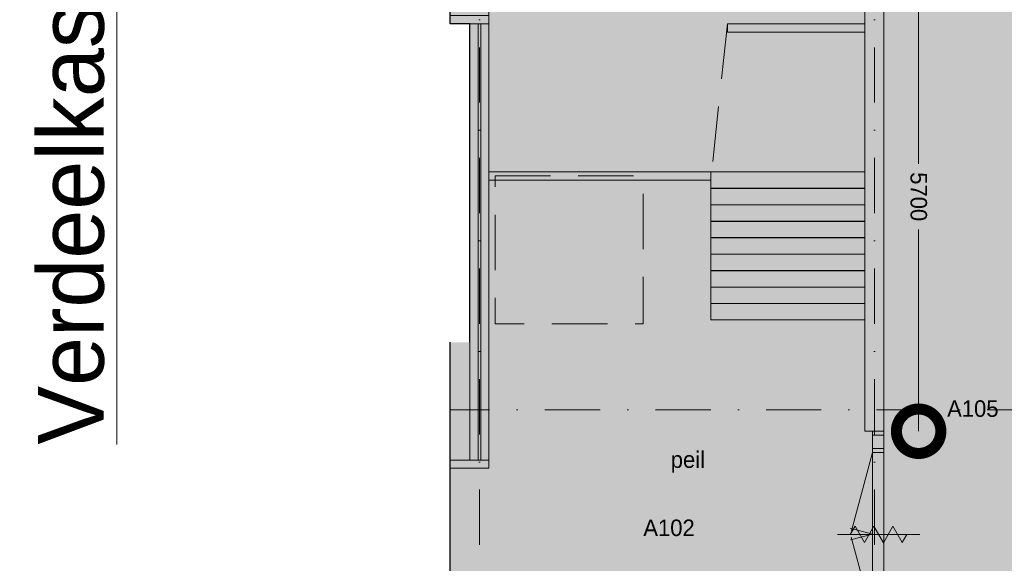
# Model space of a CAD drawing. Header units: millimetres. Extents: x -12328 to 85769, y 0 to 59371.
# Tile 8 of 18: x 25668 to 37633, y 15845 to 22450. Entities that reach past the tile are written whole.
import ezdxf
from ezdxf.enums import TextEntityAlignment as Align
from ezdxf.xclip import XClip

# ---------------------------------------------------------------- set-up
doc = ezdxf.new("R2010")
doc.units = ezdxf.units.MM
doc.header["$PDMODE"] = 3
doc.header["$PDSIZE"] = 1
doc.linetypes.add('DGN3', pattern=[1009.2, 672.8, -336.4])
doc.linetypes.add('DGN4', pattern=[1343.35376, 671.67688, -335.83844, 0, -335.83844])
for name, color, linetype in [('12', 7, 'Continuous'), ('16', 7, 'Continuous'), ('17', 7, 'Continuous'), ('24', 7, 'Continuous'), ('32', 7, 'Continuous'), ('33', 7, 'Continuous'), ('48', 7, 'Continuous'), ('52', 7, 'Continuous'), ('56', 7, 'Continuous'), ('58', 7, 'Continuous'), ('62', 7, 'Continuous')]:
    doc.layers.add(name, color=color, linetype=linetype)
doc.styles.add('dgn003', font='dgn003.shx')
doc.styles.get("Standard").update_dxf_attribs({"font": 'arial.ttf'})
doc.dimstyles.get("Standard").update_dxf_attribs({"dimtxt": 0.18, "dimasz": 0.18, "dimexe": 0.18, "dimexo": 0.0625, "dimgap": 0.09, "dimtad": 0, "dimtih": 1, "dimtoh": 1, "dimdec": 4, "dimzin": 0, "dimdsep": 46, "dimtxsty": 'Standard', "dimcen": 0.09, "dimadec": 0, "dimazin": 0, "dimtfac": 1, "dimtdec": 4, "dimtofl": 0, "dimtmove": 0, "dimatfit": 3, "dimfxl": 1, "dimtolj": 1, "dimtzin": 0, "dimarcsym": 0})

# ---------------------------------------------------------------- blocks, each defined once
blk = doc.blocks.new('_DotSmall')
at = {"color": 0, "linetype": 'ByBlock', "const_width": 0.5}
blk.add_lwpolyline([(-0.0625, 0, 1), (0.0625, 0, 1)], format="xyb", close=True, dxfattribs=at)
blk = doc.blocks.new('*D11231')
at = {"layer": '58', "color": 3, "linetype": 'Continuous', "lineweight": 0, "transparency": 16777216}
for p, q in [((43187, 18134), (43187, 15683)), ((43187, 12434), (43187, 14886))]:
    blk.add_line(p, q, dxfattribs=at)
at = {"layer": 'Defpoints', "color": 0, "linetype": 'Continuous', "transparency": 16777216}
for p in [(42498, 18134), (43187, 18134), (42498, 12434)]:
    blk.add_point(p, dxfattribs=at)
at = {"layer": '58', "color": 3, "linetype": 'Continuous', "lineweight": 0, "transparency": 16777216, "xscale": 1080, "yscale": 1080, "zscale": 1080}
for p, rotation in [((43187, 18134), 90), ((43187, 12434), 270)]:
    blk.add_blockref('_DotSmall', p, dxfattribs=dict(at, rotation=rotation))
at = {"layer": '58', "color": 3, "linetype": 'Continuous', "lineweight": 0, "transparency": 16777216, "insert": (43187, 15284), "char_height": 200, "attachment_point": 5, "rotation": 270, "style": 'dgn003'}
blk.add_mtext('\\A1;5700', dxfattribs=at)
blk = doc.blocks.new('79B10310')
at = {"layer": '12', "color": 7, "linetype": 'Continuous', "lineweight": 0}
blk.add_line((500.48, 0), (-500.5, 0), dxfattribs=at)
at = {"layer": '12', "color": 92, "linetype": 'Continuous', "lineweight": 0, "true_color": 0x00e100}
for p, q in [((-343.72, 0), (-285.98, 100.02)), ((-285.98, 100.02), (-171.88, -97.62)), ((-171.88, -97.62), (-57.68, 100.18)), ((-57.68, 100.18), (58, -100.18)), ((58, -100.18), (173.68, 100.18)), ((173.68, 100.18), (287.88, -97.62)), ((287.88, -97.62), (344.24, 0))]:
    blk.add_line(p, q, dxfattribs=at)
blk = doc.blocks.new('*D11254')
at = {"layer": '58', "color": 3, "linetype": 'Continuous', "lineweight": 0, "transparency": 16777216}
for p, q in [((36433.44, 17684.49), (36433.44, 18764.49)), ((36433.44, 17384.49), (36433.44, 17684.49)), ((36433.44, 17384.49), (36433.44, 16304.49))]:
    blk.add_line(p, q, dxfattribs=at)
at = {"layer": 'Defpoints', "color": 0, "linetype": 'Continuous', "transparency": 16777216}
for p in [(36433.44, 17684.49), (36724.76, 17684.49), (36724.76, 17384.49)]:
    blk.add_point(p, dxfattribs=at)
at = {"layer": '58', "color": 3, "linetype": 'Continuous', "lineweight": 0, "transparency": 16777216, "xscale": 1080, "yscale": 1080, "zscale": 1080}
for p, rotation in [((36433.44, 17684.49), 270), ((36433.44, 17384.49), 90)]:
    blk.add_blockref('_DotSmall', p, dxfattribs=dict(at, rotation=rotation))
at = {"layer": '58', "color": 3, "linetype": 'Continuous', "lineweight": 0, "transparency": 16777216, "insert": (36433.44, 17534.49), "char_height": 200, "attachment_point": 5, "rotation": 270, "style": 'dgn003'}
blk.add_mtext('\\A1;300', dxfattribs=at)
blk = doc.blocks.new('50E03_329_B01 - Default')
at = {"layer": '62'}
for color, points in [(7, [(42764.76, 12434.49), (42534.76, 12434.49), (42534.76, 18134.49), (42764.76, 18134.49)]), (9, [(36724.76, 17484.49), (37964.76, 17484.49), (37964.76, 17384.49), (36724.76, 17384.49)]), (9, [(37834.76, 12084.49), (37734.76, 12084.49), (37734.76, 17384.49), (37834.76, 17384.49)]), (7, [(37964.76, 12084.49), (37864.76, 12084.49), (37864.76, 17384.49), (37964.76, 17384.49)]), (9, [(42534.76, 17384.49), (40864.76, 17384.49), (40864.76, 17284.49), (42534.76, 17284.49)]), (7, [(42534.76, 17384.49), (40864.76, 17384.49), (40864.76, 17284.49), (42534.76, 17284.49)]), (9, [(40659.76, 15584.49), (37964.76, 15584.49), (37964.76, 15484.49), (40659.76, 15484.49)]), (7, [(40659.76, 15584.49), (37964.76, 15584.49), (37964.76, 15484.49), (40659.76, 15484.49)]), (9, [(37734.76, 13804.49), (35449.76, 13804.49), (35449.76, 13884.49), (37734.76, 13884.49)]), (7, [(37964.76, 11984.49), (37964.76, 12084.49), (35464.76, 12084.49), (35464.76, 12434.49), (35364.76, 12434.49), (35364.76, 11984.49)])]:
    blk.add_hatch(color=color, dxfattribs=at).paths.add_polyline_path(points)
at = {"layer": '16', "color": 92, "linetype": 'Continuous', "lineweight": 0, "true_color": 0x00e100, "flags": 128}
for points in [[(36724.76, 17684.49), (36724.76, 17384.49), (37964.76, 17384.49), (37964.76, 17934.49), (37664.76, 17934.49), (37664.76, 17684.49), (36724.76, 17684.49)], [(35449.76, 13804.49), (37734.76, 13804.49), (37734.76, 13884.49), (35449.76, 13884.49), (35449.76, 13804.49)], [(37964.76, 11984.49), (35364.76, 11984.49), (35364.76, 12434.49), (35464.76, 12434.49), (35464.76, 12084.49), (37964.76, 12084.49), (37964.76, 11984.49)]]:
    blk.add_lwpolyline(points, dxfattribs=at)
at = {"layer": '17', "color": 3, "linetype": 'DGN3', "lineweight": 0}
blk.add_line((40864.76, 17384.49), (40659.76, 15484.49), dxfattribs=at)
at = {"layer": '17', "color": 92, "linetype": 'Continuous', "lineweight": 0, "true_color": 0x00e100}
blk.add_line((37544.76, 13884.49), (37734.76, 13884.49), dxfattribs=at)
at = {"layer": '17', "color": 92, "linetype": 'Continuous', "lineweight": 0, "true_color": 0x00e100, "flags": 128}
for points in [[(42764.76, 12434.49), (42534.76, 12434.49), (42534.76, 18134.49), (42764.76, 18134.49), (42764.76, 12434.49)], [(37734.76, 17384.49), (37834.76, 17384.49), (37834.76, 12084.49), (37734.76, 12084.49), (37734.76, 17384.49)], [(37864.76, 12084.49), (37964.76, 12084.49), (37964.76, 17384.49), (37864.76, 17384.49), (37864.76, 12084.49)], [(42534.76, 17384.49), (40864.76, 17384.49), (40864.76, 17284.49), (42534.76, 17284.49), (42534.76, 17384.49)], [(42534.76, 17384.49), (40864.76, 17384.49), (40864.76, 17284.49), (42534.76, 17284.49), (42534.76, 17384.49)], [(37964.76, 15584.49), (40659.76, 15584.49), (40659.76, 15484.49), (37964.76, 15484.49), (37964.76, 15584.49)], [(37964.76, 15584.49), (40659.76, 15584.49), (40659.76, 15484.49), (37964.76, 15484.49), (37964.76, 15584.49)]]:
    blk.add_lwpolyline(points, dxfattribs=at)
at = {"layer": '24', "color": 7, "linetype": 'Continuous', "lineweight": 0, "flags": 128}
for points in [[(40659.76, 15584.49), (42531.47, 15584.49), (42531.47, 15386.09), (40659.76, 15386.09), (40659.76, 15584.49)], [(40659.76, 15384.49), (42531.47, 15384.49), (42531.47, 15186.09), (40659.76, 15186.09), (40659.76, 15384.49)], [(40659.76, 15184.49), (42531.47, 15184.49), (42531.47, 14986.09), (40659.76, 14986.09), (40659.76, 15184.49)], [(40659.76, 14984.49), (42531.47, 14984.49), (42531.47, 14786.09), (40659.76, 14786.09), (40659.76, 14984.49)], [(40659.76, 14784.49), (42531.47, 14784.49), (42531.47, 14586.09), (40659.76, 14586.09), (40659.76, 14784.49)], [(40659.76, 14584.49), (42531.47, 14584.49), (42531.47, 14386.09), (40659.76, 14386.09), (40659.76, 14584.49)], [(40659.76, 14384.49), (42531.47, 14384.49), (42531.47, 14186.09), (40659.76, 14186.09), (40659.76, 14384.49)], [(40659.76, 14184.49), (42531.47, 14184.49), (42531.47, 13986.09), (40659.76, 13986.09), (40659.76, 14184.49)], [(40659.76, 13984.49), (42531.47, 13984.49), (42531.47, 13786.09), (40659.76, 13786.09), (40659.76, 13984.49)]]:
    blk.add_lwpolyline(points, dxfattribs=at)
at = {"layer": '32', "color": 3, "linetype": 'Continuous', "lineweight": 0}
for p, q in [((42625.76, 12384.49), (42625.76, 9984.49)), ((42764.76, 12434.49), (42764.76, 9984.49))]:
    blk.add_line(p, q, dxfattribs=at)
at = {"layer": '32', "color": 3, "linetype": 'Continuous', "lineweight": 0, "flags": 128}
for points in [[(42625.76, 12384.49), (42625.76, 12434.49), (42764.76, 12434.49), (42764.76, 12384.49), (42625.76, 12384.49)], [(42625.76, 12175.11), (42625.76, 12225.11), (42764.76, 12225.11), (42764.76, 12175.11), (42625.76, 12175.11)]]:
    blk.add_lwpolyline(points, dxfattribs=at)
at = {"layer": '33', "color": 1, "linetype": 'Continuous', "lineweight": 0}
for p, q in [((42625.76, 12175.11), (42370.67, 11223.11)), ((42625.76, 11184.49), (42355.66, 11256.86)), ((42625.76, 11184.49), (42360.47, 11113.41)), ((42625.76, 10184.49), (42367.56, 11148.11))]:
    blk.add_line(p, q, dxfattribs=at)
at = {"layer": '56', "color": 3, "linetype": 'DGN4', "lineweight": 0}
for p, q in [((33049.76, 55989.76), (33049.76, 547.85)), ((37849.76, 55989.76), (37849.76, 547.85)), ((42649.76, 55989.76), (42649.76, 547.85)), ((52180.43, 12692.77), (-3616.95, 12692.77))]:
    blk.add_line(p, q, dxfattribs=at)
at = {"layer": '58', "color": 3, "linetype": 'DGN3', "lineweight": 0, "flags": 128}
blk.add_lwpolyline([(38040.89, 15537.37), (39840.89, 15537.37), (39840.89, 13737.37), (38040.89, 13737.37), (38040.89, 15537.37)], dxfattribs=at)
at = {"layer": '62', "color": 7, "linetype": 'Continuous', "lineweight": 0, "flags": 128}
for points in [[(42764.76, 12434.49), (42534.76, 12434.49), (42534.76, 18134.49), (42764.76, 18134.49), (42764.76, 12434.49)], [(37964.76, 12084.49), (37864.76, 12084.49), (37864.76, 17384.49), (37964.76, 17384.49), (37964.76, 12084.49)], [(42534.76, 17384.49), (40864.76, 17384.49), (40864.76, 17284.49), (42534.76, 17284.49), (42534.76, 17384.49)], [(40659.76, 15584.49), (37964.76, 15584.49), (37964.76, 15484.49), (40659.76, 15484.49), (40659.76, 15584.49)], [(37964.76, 11984.49), (37964.76, 12084.49), (35464.76, 12084.49), (35464.76, 12434.49), (35364.76, 12434.49), (35364.76, 11984.49), (37964.76, 11984.49)]]:
    blk.add_lwpolyline(points, dxfattribs=at)
at = {"layer": '62', "color": 9, "linetype": 'Continuous', "lineweight": 0, "flags": 128}
for points in [[(36724.76, 17484.49), (37964.76, 17484.49), (37964.76, 17384.49), (36724.76, 17384.49), (36724.76, 17484.49)], [(37834.76, 12084.49), (37734.76, 12084.49), (37734.76, 17384.49), (37834.76, 17384.49), (37834.76, 12084.49)], [(42534.76, 17384.49), (40864.76, 17384.49), (40864.76, 17284.49), (42534.76, 17284.49), (42534.76, 17384.49)], [(40659.76, 15584.49), (37964.76, 15584.49), (37964.76, 15484.49), (40659.76, 15484.49), (40659.76, 15584.49)], [(37734.76, 13804.49), (35449.76, 13804.49), (35449.76, 13884.49), (37734.76, 13884.49), (37734.76, 13804.49)]]:
    blk.add_lwpolyline(points, dxfattribs=at)
at = {"color": 7, "linetype": 'Continuous', "lineweight": 0}
blk.add_blockref('79B10310', (42700.46, 11179.23), dxfattribs=at)
at = {"layer": '48', "color": 7, "linetype": 'Continuous', "lineweight": 0, "style": 'dgn003'}
for s, p in [('A105', (43845.39, 12709.17)), ('peil', (40382.37, 12089.47)), ('A102', (40153.5, 11260.91))]:
    blk.add_text(s, height=200, dxfattribs=at).set_placement(p, align=Align.MIDDLE_CENTER)
at = {"layer": '58', "color": 3, "linetype": 'Continuous', "lineweight": 0}
for base, p1, p2, picture, middle in [((36433.44, 17684.49), (36724.76, 17384.49), (36724.76, 17684.49), '*D11254', (36433.44, 17534.49)), ((43187.07, 18134.49), (42497.92, 12434.49), (42497.92, 18134.49), '*D11231', (43187.07, 15284.49))]:
    dim = blk.add_linear_dim(base=base, p1=p1, p2=p2, angle=270, dimstyle='Standard', override={"dimscale": 1, "dimtxt": 200, "dimasz": 1080, "dimexe": 0, "dimexo": 0, "dimgap": 100, "dimtad": 1, "dimjust": 0, "dimtih": 0, "dimtoh": 0, "dimdec": 0, "dimlfac": 1, "dimzin": 11, "dimdsep": 46, "dimlunit": 2, "dimpost": '<>', "dimtxsty": 'dgn003', "dimblk1": 'DotSmall', "dimblk2": 'DotSmall', "dimsah": 1, "dimcen": 0, "dimse1": 1, "dimse2": 1, "dimclrd": 3, "dimclre": 3, "dimclrt": 3, "dimtol": 0, "dimtix": 1, "dimtofl": 1, "dimatfit": 3, "dimfrac": 1, "dimtolj": 1, "dimlwd": 0, "dimlwe": 0}, dxfattribs=at)
    dim.commit()
    dim.dimension.update_dxf_attribs({"geometry": picture, "text_midpoint": middle, "text_rotation": 270})

msp = doc.modelspace()

# ---------------------------------------------------------------- block references
ref = msp.add_blockref('50E03_329_B01 - Default', (-6594.76, 5015.52))
XClip(ref).set_block_clipping_path([(50064.76, 50684.49), (50064.76, 4684.49), (37495.580003, 4684.49), (37495.580003, 4984.49), (37734.759997, 4984.49), (37734.759997, 10273.89), (37495.580003, 10273.89), (37495.580003, 13515.95), (37734.759997, 13515.95), (37734.759997, 17384.49), (37495.58, 17384.49), (37495.58, 18264.45), (12958.96, 18264.45), (12958.96, 37460.19), (10014.56, 37460.19), (10014.56, 50684.49)])

# ---------------------------------------------------------------- texts
at = {"layer": '52', "color": 1, "linetype": 'Continuous', "lineweight": 0, "style": 'dgn003'}
msp.add_text('%%uVerdeelkast "AD"%%u', height=800.004, rotation=90, dxfattribs=at).set_placement((26689.7, 17286.96))

doc.saveas('drawing.dxf')
